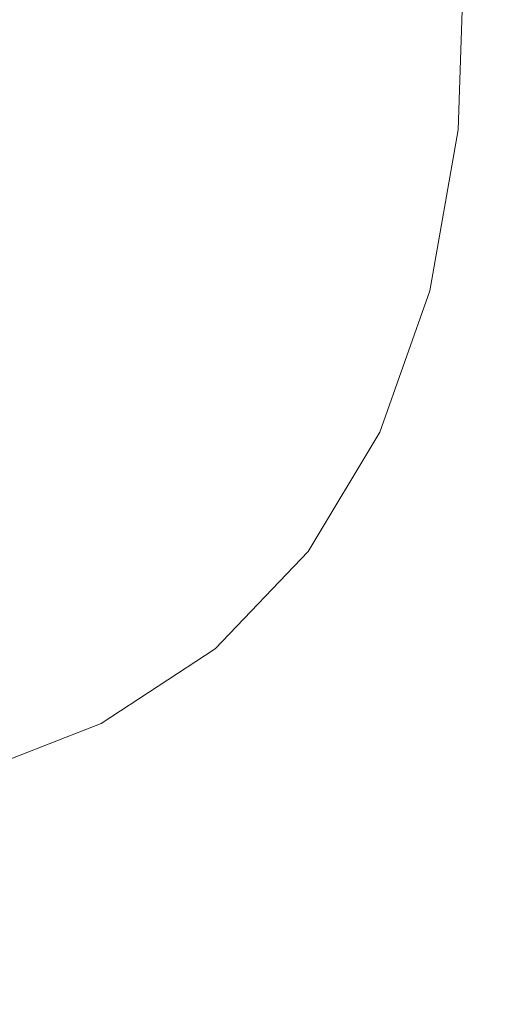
# Model space of a CAD drawing. Header units: millimetres. Extents: x 8 to 436, y 12 to 763.
# Tile 94 of 256: x 347.782 to 348.01, y 317.455 to 317.916. Entities that reach past the tile are written whole.
import ezdxf

# ---------------------------------------------------------------- set-up
doc = ezdxf.new("R2010")
doc.units = ezdxf.units.MM

msp = doc.modelspace()

# ---------------------------------------------------------------- linework, layer by layer
at = {"color": 252, "linetype": 'Continuous', "lineweight": 0, "flags": 128}
msp.add_lwpolyline([(347.84946, 318.48125), (347.89772, 318.36266), (347.93608, 318.24946), (347.9645, 318.14204), (347.98272, 318.04148), (347.99052, 317.94891), (347.98771, 317.86478), (347.97446, 317.78927), (347.95095, 317.72312), (347.91737, 317.66709), (347.87377, 317.62154), (347.82039, 317.58647), (347.75785, 317.56219), (347.68676, 317.549), (347.60759, 317.5471), (347.52047, 317.55627), (347.42635, 317.57637), (347.3262, 317.60724), (347.3262, 317.60724)], dxfattribs=at)
at = {"color": 252, "linetype": 'Continuous', "lineweight": 0}
msp.add_open_spline([(347.78225, 342.88664), (347.97962, 343.06969), (348.43799, 343.49478), (349.32284, 343.99096), (350.40433, 344.40043), (351.62169, 344.65513), (352.96378, 344.75998), (354.42645, 344.71292), (356.00301, 344.51458), (357.68681, 344.1657), (359.47063, 343.6678), (361.34682, 343.02301), (363.30736, 342.23409), (365.34384, 341.30442), (367.44756, 340.23797), (369.60948, 339.03932), (371.82037, 337.7136), (374.07076, 336.26648), (376.351, 334.70416), (378.65133, 333.03334), (380.9619, 331.26116), (383.27282, 329.39521), (385.5742, 327.44349), (387.85617, 325.41436), (390.10896, 323.31649), (392.32294, 321.15889), (394.48861, 318.95077), (396.59671, 316.70161), (398.6382, 314.42102), (400.60435, 312.11879), (402.48674, 309.80476), (404.2773, 307.48884), (405.96837, 305.18096), (407.5527, 302.89099), (409.02352, 300.62874), (410.37452, 298.4039), (411.59992, 296.22599), (412.69447, 294.10435), (413.65348, 292.04805), (414.47286, 290.0659), (415.14908, 288.16639), (415.67925, 286.35766), (416.0611, 284.64744), (416.29302, 283.04305), (416.37391, 281.55146), (416.30384, 280.17864), (416.08154, 278.93203), (415.7138, 277.8111), (415.18044, 276.84264), (414.76675, 276.24178), (414.49239, 276.00519), (414.48799, 276.0014)], degree=3, knots=[0, 0, 0, 0, 0.01583, 0.036762, 0.057695, 0.078627, 0.09956, 0.120492, 0.141425, 0.162357, 0.18329, 0.204223, 0.225155, 0.246088, 0.26702, 0.287953, 0.308885, 0.329818, 0.35075, 0.371683, 0.392615, 0.413548, 0.43448, 0.455413, 0.476345, 0.497278, 0.51821, 0.539143, 0.560076, 0.581008, 0.601941, 0.622873, 0.643806, 0.664738, 0.685671, 0.706603, 0.727536, 0.748468, 0.769401, 0.790333, 0.811266, 0.832198, 0.853131, 0.874063, 0.894996, 0.915929, 0.936861, 0.957794, 0.978726, 0.999659, 1, 1, 1, 1], dxfattribs=at)

doc.saveas('drawing.dxf')
